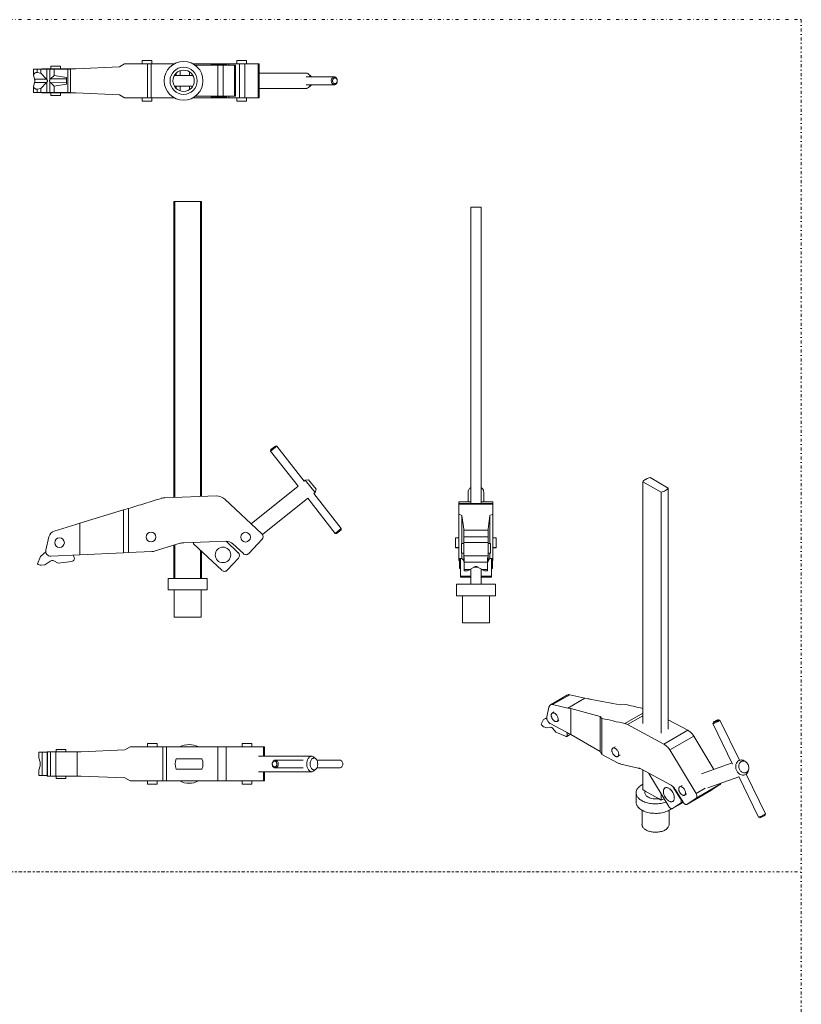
# Model space of a CAD drawing. Header units: millimetres. Extents: x -48 to 1376, y -71 to 1988.
# Tile 4 of 4: x 569 to 1376, y 972 to 1988. Entities that reach past the tile are written whole.
import ezdxf

# ---------------------------------------------------------------- set-up
doc = ezdxf.new("R2010")
doc.units = ezdxf.units.MM
doc.header["$MEASUREMENT"] = 0
doc.linetypes.add('DASHEDDOT', pattern=[9.2, 3, -3, 0.2, -3])
for name, color, linetype, true_color in [('Default', 7, 'Continuous', 0xffffff), ('sichtbar', 7, 'Continuous', 0xffffff), ('Tangente', 7, 'Continuous', 0xffffff)]:
    doc.layers.add(name, color=color, linetype=linetype, true_color=true_color)

msp = doc.modelspace()

# ---------------------------------------------------------------- linework, layer by layer
at = {"layer": 'Default', "color": 7, "linetype": 'DASHEDDOT', "lineweight": 5, "true_color": 0xffffff}
for p, q in [((-48.2, 1987.6), (1375.6, 1987.6)), ((1375.6, 1987.6), (1375.6, -71.2)), ((-48.2, 1108.3), (1375.6, 1108.3)), ((1123.7, 1108.3), (-48.2, 1108.3))]:
    msp.add_line(p, q, dxfattribs=at)
at = {"layer": 'sichtbar', "color": 1, "linetype": 'Continuous', "lineweight": 5, "true_color": 0xff0000}
for p, q in [((672.2, 1938.9), (677.6, 1942)), ((677.6, 1942), (701.3, 1942)), ((695.6, 1945.5), (695.6, 1942)), ((695.6, 1945.5), (705.6, 1945.5)), ((701.3, 1942), (705, 1942)), ((705, 1942), (728.7, 1942)), ((705.6, 1945.5), (705.6, 1942)), ((748.1, 1942), (777.9, 1942)), ((766.8, 1941.5), (766.8, 1940.5)), ((766.8, 1941.5), (782.8, 1941.5)), ((777.9, 1942), (785.1, 1942)), ((782.8, 1941.5), (782.8, 1940.5)), ((785.1, 1942), (796, 1942)), ((793.2, 1945.5), (793.2, 1942)), ((793.2, 1945.5), (803.2, 1945.5)), ((796, 1942), (801.6, 1942)), ((801.6, 1942), (815.3, 1942)), ((803.2, 1945.5), (803.2, 1942)), ((815.3, 1942), (816.3, 1942)), ((816.3, 1942), (816.3, 1907)), ((583.6, 1936.5), (587.5, 1936.5)), ((583.6, 1936.5), (583.6, 1930.8)), ((583.6, 1930.8), (584.7, 1926.2)), ((587.5, 1936.5), (591, 1936.5)), ((591, 1932.5), (587.5, 1933.1)), ((591, 1936.5), (597.4, 1936.5)), ((591, 1936.5), (591, 1932.5)), ((596.9, 1926.3), (591, 1932.5)), ((592, 1937), (592, 1936.5)), ((592, 1937), (597.3, 1937)), ((597.3, 1937), (627.2, 1937)), ((597.4, 1936.5), (600.4, 1936.5)), ((600.4, 1936.5), (605, 1936.5)), ((601.3, 1939.5), (601.3, 1937)), ((601.3, 1939.5), (611.3, 1939.5)), ((605, 1936.5), (619, 1936.5)), ((605, 1936.5), (605, 1930.1)), ((611.3, 1939.5), (611.3, 1937)), ((619, 1936.5), (621.6, 1936.5)), ((621.6, 1936.5), (621.6, 1912.5)), ((627.2, 1937), (672.2, 1938.9)), ((744.5, 1933.7), (744.5, 1929.9)), ((750.4, 1940.5), (773.6, 1940.5)), ((773.6, 1940.5), (779.3, 1940.5)), ((779.3, 1940.5), (790.9, 1940.5)), ((790.9, 1940.5), (791.9, 1940.5)), ((791.9, 1940.5), (791.9, 1908.5)), ((864.8, 1932.5), (816.3, 1932.5)), ((867.2, 1931.5), (869, 1929.9)), ((584.7, 1922.8), (583.6, 1918.2)), ((584.7, 1926.2), (596.9, 1926.3)), ((584.7, 1922.8), (596.9, 1922.6)), ((591, 1916.5), (596.9, 1922.6)), ((605, 1930.1), (601.1, 1926.4)), ((601.1, 1926.4), (617.5, 1926.5)), ((601.1, 1922.6), (617.5, 1922.4)), ((601.1, 1922.6), (605, 1918.9)), ((617.5, 1927.9), (605, 1930.1)), ((605, 1918.9), (617.5, 1921.1)), ((617.5, 1921.1), (617.5, 1927.9)), ((728.8, 1929.9), (748, 1929.9)), ((893.9, 1928.5), (864.7, 1928.5)), ((893.9, 1920.5), (864.7, 1920.5)), ((583.6, 1918.2), (583.6, 1912.5)), ((583.6, 1912.5), (587.5, 1912.5)), ((587.5, 1915.9), (591, 1916.5)), ((587.5, 1912.5), (591, 1912.5)), ((591, 1916.5), (591, 1912.5)), ((591, 1912.5), (597.4, 1912.5)), ((592, 1912.5), (592, 1912)), ((597.3, 1912), (592, 1912)), ((627.2, 1912), (597.3, 1912)), ((597.4, 1912.5), (600.4, 1912.5)), ((600.4, 1912.5), (605, 1912.5)), ((601.3, 1912), (601.3, 1909.5)), ((605, 1918.9), (605, 1912.5)), ((605, 1912.5), (619, 1912.5)), ((611.3, 1912), (611.3, 1909.5)), ((619, 1912.5), (621.6, 1912.5)), ((672.2, 1910), (627.2, 1912)), ((748, 1919.1), (728.8, 1919.1)), ((744.5, 1919.1), (744.5, 1915.3)), ((864.8, 1916.5), (816.3, 1916.5)), ((867.2, 1917.5), (869, 1919.1)), ((611.3, 1909.5), (601.3, 1909.5)), ((677.6, 1907), (672.2, 1910)), ((677.6, 1907), (701.3, 1907)), ((695.6, 1907), (695.6, 1903.5)), ((695.6, 1903.5), (705.6, 1903.5)), ((701.3, 1907), (705, 1907)), ((705, 1907), (728.7, 1907)), ((705.6, 1907), (705.6, 1903.5)), ((748.1, 1907), (777.9, 1907)), ((750.4, 1908.5), (773.6, 1908.5)), ((766.8, 1908.5), (766.8, 1907.5)), ((766.8, 1907.5), (782.8, 1907.5)), ((773.6, 1908.5), (779.3, 1908.5)), ((777.9, 1907), (785.1, 1907)), ((779.3, 1908.5), (790.9, 1908.5)), ((782.8, 1908.5), (782.8, 1907.5)), ((785.1, 1907), (796, 1907)), ((790.9, 1908.5), (791.9, 1908.5)), ((793.2, 1907), (793.2, 1903.5)), ((793.2, 1903.5), (803.2, 1903.5)), ((796, 1907), (801.6, 1907)), ((801.6, 1907), (815.3, 1907)), ((803.2, 1907), (803.2, 1903.5)), ((815.3, 1907), (816.3, 1907)), ((728.3, 1494.6), (728.3, 1800.1)), ((728.3, 1800.1), (729.3, 1800.1)), ((729.3, 1800.1), (755.8, 1800.1)), ((729.3, 1494.6), (729.3, 1800.1)), ((755.8, 1495.5), (755.8, 1800.1)), ((755.8, 1800.1), (756.9, 1800.1)), ((756.9, 1495.6), (756.9, 1800.1)), ((1034.6, 1794.1), (1045.4, 1794.1)), ((1034.6, 1488.7), (1034.6, 1794.1)), ((1045.4, 1488.7), (1045.4, 1794.1)), ((834.5, 1547.5), (828.2, 1542.5)), ((833.1, 1547.6), (828.4, 1543.9)), ((834.5, 1547.5), (833.1, 1547.6)), ((862.8, 1511.4), (834.5, 1547.5)), ((828.2, 1542.5), (828.4, 1543.9)), ((856.6, 1506.4), (828.2, 1542.5)), ((1238.4, 1504.3), (1219.7, 1515.1)), ((856.6, 1506.4), (808.2, 1467.3)), ((863.9, 1512.3), (862.8, 1511.4)), ((867.4, 1512.8), (863.9, 1512.3)), ((874, 1499.8), (863.9, 1512.3)), ((875.2, 1503.2), (867.4, 1512.8)), ((1212.1, 1510.7), (1230.9, 1499.9)), ((1212.1, 1261.3), (1212.1, 1510.7)), ((1238.4, 1255.6), (1238.4, 1504.3)), ((772.2, 1496.1), (719, 1494.3)), ((866.4, 1493.8), (819.9, 1456.2)), ((894.8, 1457.5), (866.4, 1493.8)), ((874, 1499.8), (872.7, 1498.8)), ((901.1, 1462.5), (872.7, 1498.8)), ((874, 1499.8), (875.2, 1503.2)), ((1032, 1500.1), (1032, 1490.2)), ((1048, 1500.1), (1048, 1490.2)), ((1230.9, 1251.3), (1230.9, 1499.9)), ((819.2, 1457.1), (780.8, 1492.9)), ((1034.6, 1490.2), (1022.5, 1490.2)), ((1022.5, 1490.2), (1022.5, 1488.3)), ((1022.5, 1488.3), (1022.5, 1487.7)), ((1022.5, 1487.7), (1022.5, 1477.4)), ((1057.5, 1490.2), (1045.4, 1490.2)), ((1057.5, 1490.2), (1057.5, 1488.3)), ((1057.5, 1488.3), (1057.5, 1487.7)), ((1057.5, 1487.7), (1057.5, 1477.4)), ((676.3, 1481.7), (631.3, 1467.9)), ((681.7, 1483.3), (676.3, 1481.7)), ((676.3, 1481.7), (676.3, 1437.4)), ((681.7, 1437.7), (681.7, 1483.3)), ((1022.5, 1477.4), (1022.5, 1431.7)), ((1025.5, 1475.8), (1022.5, 1477.4)), ((1027.5, 1462), (1025.5, 1475.8)), ((1025.5, 1475.8), (1025.5, 1447)), ((1054.4, 1475.8), (1052.5, 1462)), ((1057.5, 1477.4), (1054.4, 1475.8)), ((1054.4, 1475.8), (1054.4, 1447)), ((1057.5, 1431.7), (1057.5, 1477.4)), ((627.1, 1466.6), (605, 1459.9)), ((631.3, 1467.9), (627.1, 1466.6)), ((631.3, 1467.9), (631.3, 1435.4)), ((599.5, 1454), (596.3, 1440.1)), ((901.1, 1462.5), (894.8, 1457.5)), ((894.8, 1457.5), (896.2, 1457.4)), ((901, 1461.1), (896.2, 1457.4)), ((901, 1461.1), (901.1, 1462.5)), ((1027.5, 1460.7), (1027.5, 1462)), ((1027.5, 1454), (1027.5, 1460.7)), ((1027.5, 1448.1), (1027.5, 1454)), ((1052.5, 1462), (1052.5, 1460.7)), ((1052.5, 1460.7), (1052.5, 1454)), ((1052.5, 1454), (1052.5, 1448.1)), ((709.2, 1439.4), (735, 1447.3)), ((728.3, 1411.1), (728.3, 1445.2)), ((729.3, 1411.1), (729.3, 1445.5)), ((738.8, 1447.9), (782, 1449.4)), ((748.6, 1448.3), (748.6, 1446.6)), ((748.6, 1446.6), (777.8, 1419.4)), ((794.8, 1437.6), (782.2, 1449.4)), ((789.2, 1446.7), (800.1, 1436.6)), ((805.8, 1436.8), (819.4, 1451.4)), ((1022.5, 1452.8), (1019, 1452.8)), ((1019, 1452.8), (1019, 1442.8)), ((1022.5, 1442.8), (1019, 1442.8)), ((1019, 1442.8), (1019, 1442.7)), ((1027.5, 1447), (1025, 1447)), ((1025, 1437), (1025, 1447)), ((1027.5, 1434.2), (1027.5, 1448.1)), ((1052.5, 1448.1), (1052.5, 1434.2)), ((1055, 1447), (1052.5, 1447)), ((1055, 1447), (1055, 1437)), ((1061, 1452.8), (1057.5, 1452.8)), ((1061, 1442.8), (1057.5, 1442.8)), ((1061, 1452.8), (1061, 1442.8)), ((1061, 1442.8), (1061, 1442.7)), ((590.9, 1433.7), (587.7, 1426.1)), ((596.2, 1438.4), (590.9, 1433.7)), ((601.4, 1434), (631.3, 1435.4)), ((625.6, 1432.4), (624.8, 1435.1)), ((631.3, 1435.4), (676.3, 1437.4)), ((676.3, 1437.4), (681.7, 1437.7)), ((681.7, 1437.7), (705.5, 1438.8)), ((755.8, 1411.1), (755.8, 1439.8)), ((756.9, 1411.1), (756.9, 1438.8)), ((1022.5, 1442.7), (1019, 1442.7)), ((1027.5, 1437), (1025, 1437)), ((1025.5, 1437), (1025.5, 1431.5)), ((1027.5, 1428.1), (1027.5, 1434.2)), ((1055, 1437), (1052.5, 1437)), ((1052.5, 1434.2), (1052.5, 1428.1)), ((1054.4, 1437), (1054.4, 1431.5)), ((1061, 1442.7), (1057.5, 1442.7)), ((591.6, 1424.8), (595.2, 1425.2)), ((595.2, 1425.2), (601.6, 1429.2)), ((604.6, 1429.3), (609.1, 1426.9)), ((609.1, 1426.9), (623.1, 1428.6)), ((783.4, 1419.5), (795, 1432)), ((1022.5, 1431.7), (1022.5, 1430.6)), ((1022.5, 1431.7), (1025.5, 1431.5)), ((1022.5, 1430.6), (1022.5, 1429.6)), ((1023, 1429.6), (1022.5, 1429.6)), ((1023, 1431.7), (1023, 1421.4)), ((1024, 1431.6), (1024, 1413.4)), ((1025.5, 1431.5), (1027.5, 1429.5)), ((1028, 1428.1), (1027.5, 1428.1)), ((1028, 1432.5), (1028, 1427.7)), ((1052, 1427.7), (1028, 1427.7)), ((1028, 1427.7), (1028, 1420.1)), ((1038.3, 1422.8), (1033.7, 1420.1)), ((1037.7, 1422.5), (1042.3, 1422.5)), ((1046.3, 1420.1), (1041.7, 1422.8)), ((1052, 1432.5), (1052, 1427.7)), ((1052.5, 1428.1), (1052, 1428.1)), ((1052, 1427.7), (1052, 1420.1)), ((1052.5, 1429.5), (1054.4, 1431.5)), ((1054.4, 1431.5), (1057.5, 1431.7)), ((1056, 1431.6), (1056, 1413.4)), ((1057, 1431.7), (1057, 1421.4)), ((1057.5, 1429.6), (1057, 1429.6)), ((1057.5, 1431.7), (1057.5, 1430.6)), ((1057.5, 1430.6), (1057.5, 1429.6)), ((1024, 1421.4), (1023, 1421.4)), ((1024, 1413.4), (1024, 1412.3)), ((1034.6, 1412.3), (1024, 1412.3)), ((1033.7, 1420.1), (1028, 1420.1)), ((1028, 1420.1), (1028, 1418.8)), ((1031.3, 1418.8), (1028, 1418.8)), ((1034.6, 1405.1), (1034.6, 1420.7)), ((1045.4, 1405.1), (1045.4, 1420.7)), ((1056, 1412.3), (1045.4, 1412.3)), ((1052, 1420.1), (1046.3, 1420.1)), ((1052, 1418.8), (1048.7, 1418.8)), ((1052, 1420.1), (1052, 1418.8)), ((1057, 1421.4), (1056, 1421.4)), ((1056, 1413.4), (1056, 1412.3)), ((722.6, 1411.1), (722.6, 1399.1)), ((722.6, 1411.1), (762.6, 1411.1)), ((762.6, 1411.1), (762.6, 1399.1)), ((1020, 1405.1), (1020, 1393.1)), ((1020, 1405.1), (1060, 1405.1)), ((1060, 1405.1), (1060, 1393.1)), ((722.6, 1399.1), (762.6, 1399.1)), ((728.6, 1399.1), (728.6, 1371.1)), ((756.6, 1399.1), (756.6, 1371.1)), ((1020, 1393.1), (1060, 1393.1)), ((1026, 1393.1), (1026, 1365.1)), ((1054, 1393.1), (1054, 1365.1)), ((728.6, 1371.1), (756.6, 1371.1)), ((1026, 1365.1), (1054, 1365.1)), ((1116.8, 1280.5), (1134.5, 1290.8)), ((1136.8, 1291), (1152.4, 1287.5)), ((1134.8, 1277.3), (1119.1, 1280.8)), ((1152.4, 1287.5), (1155.4, 1286.9)), ((1188.7, 1280.5), (1194.6, 1280.9)), ((1115.3, 1278.3), (1113, 1268.2)), ((1118.7, 1272.1), (1120.5, 1273.2)), ((1137.8, 1276.7), (1134.8, 1277.3)), ((1168.2, 1268.7), (1137.8, 1276.7)), ((1137.8, 1276.7), (1137.8, 1250.1)), ((1109.6, 1265.3), (1107.3, 1260.5)), ((1109.6, 1265.3), (1112.9, 1267.3)), ((1112.9, 1266.9), (1109.6, 1265.3)), ((1116.6, 1261.2), (1137.8, 1250.1)), ((1123.7, 1263.5), (1125.5, 1264.5)), ((1169.9, 1266.6), (1168.2, 1268.7)), ((1168.2, 1268.7), (1168.2, 1232.6)), ((1169.9, 1229.3), (1169.9, 1266.6)), ((1233.8, 1240.1), (1196.2, 1260.3)), ((1258.6, 1254.4), (1238.4, 1265.2)), ((1284.5, 1261.3), (1284.9, 1262.6)), ((1304.8, 1219.5), (1284.5, 1261.2)), ((1291.6, 1264.8), (1290.3, 1265.2)), ((1311.8, 1223.4), (1291.7, 1264.8)), ((1110.1, 1257.8), (1112.6, 1256.7)), ((1112.6, 1256.7), (1117.1, 1257.4)), ((1119.2, 1256.2), (1122.4, 1252.4)), ((1122.4, 1252.4), (1132.3, 1248.1)), ((1134.1, 1250.2), (1133.6, 1252.2)), ((1133.6, 1248), (1137.4, 1250.2)), ((1137.8, 1250.1), (1168.2, 1232.6)), ((701.3, 1237.1), (701.3, 1240.6)), ((711.3, 1240.6), (701.3, 1240.6)), ((711.3, 1237.1), (711.3, 1240.6)), ((798.9, 1237.1), (798.9, 1240.6)), ((808.9, 1240.6), (798.9, 1240.6)), ((808.9, 1237.1), (808.9, 1240.6)), ((1285.4, 1214), (1264.7, 1248.3)), ((589.2, 1225.9), (589.2, 1231.6)), ((592.5, 1231.6), (589.2, 1231.6)), ((597.7, 1231.6), (592.5, 1231.6)), ((592.5, 1207.6), (592.5, 1231.6)), ((597.7, 1207.1), (597.7, 1232.1)), ((597.7, 1232.1), (597.9, 1232.1)), ((597.9, 1232.1), (601.1, 1232.1)), ((601.1, 1232.1), (606.5, 1232.1)), ((606.5, 1232.1), (628.6, 1232.1)), ((607, 1232.1), (607, 1234.6)), ((607, 1234.6), (617, 1234.6)), ((617, 1232.1), (617, 1234.6)), ((628.6, 1232.1), (632.8, 1232.1)), ((632.8, 1232.1), (677.9, 1234)), ((677.9, 1234), (683.2, 1237.1)), ((717, 1237.1), (683.2, 1237.1)), ((720.6, 1237.1), (717, 1237.1)), ((773.7, 1237.1), (720.6, 1237.1)), ((782.3, 1237.1), (773.7, 1237.1)), ((820.8, 1237.1), (782.3, 1237.1)), ((822, 1237.1), (820.8, 1237.1)), ((822, 1227.6), (822, 1237.1)), ((1168.2, 1232.6), (1169.9, 1229.3)), ((1181.2, 1235.9), (1183.7, 1237.3)), ((1267.1, 1189), (1239.9, 1234)), ((590.4, 1221.3), (589.2, 1225.9)), ((757.4, 1224.9), (730.8, 1224.9)), ((870.5, 1227.6), (815.6, 1227.6)), ((861.9, 1223.6), (832.9, 1223.6)), ((872.9, 1226.6), (874.7, 1225)), ((899.5, 1223.6), (875.8, 1223.6)), ((1169.9, 1229.3), (1186.7, 1220.5)), ((1186.2, 1227.3), (1188.7, 1228.7)), ((1189.3, 1219.5), (1207.5, 1215.4)), ((1304.2, 1220.7), (1272.6, 1209.5)), ((1312, 1223.4), (1311.1, 1223.1)), ((1318.3, 1221.8), (1319.1, 1221.1)), ((589.2, 1213.2), (590.4, 1217.8)), ((589.2, 1207.6), (589.2, 1213.2)), ((730.8, 1214.2), (757.4, 1214.2)), ((870.5, 1211.6), (815.6, 1211.6)), ((822, 1202.1), (822, 1211.6)), ((861.9, 1215.6), (832.9, 1215.6)), ((872.9, 1212.6), (874.7, 1214.2)), ((899.5, 1215.6), (875.8, 1215.6)), ((1210.2, 1214.4), (1240.8, 1198)), ((1212.1, 1193.1), (1212.1, 1213.4)), ((1218.2, 1210.1), (1218.2, 1209.9)), ((1218.2, 1209.9), (1238.8, 1175.8)), ((1338.8, 1168.2), (1318.8, 1209.1)), ((1321.2, 1213.5), (1321.4, 1214.7)), ((592.5, 1207.6), (589.2, 1207.6)), ((597.7, 1207.6), (592.5, 1207.6)), ((597.9, 1207.1), (597.7, 1207.1)), ((601.1, 1207.1), (597.9, 1207.1)), ((606.5, 1207.1), (601.1, 1207.1)), ((628.6, 1207.1), (606.5, 1207.1)), ((607, 1204.6), (607, 1207.1)), ((617, 1204.6), (607, 1204.6)), ((617, 1204.6), (617, 1207.1)), ((632.8, 1207.1), (628.6, 1207.1)), ((677.9, 1205.1), (632.8, 1207.1)), ((683.2, 1202.1), (677.9, 1205.1)), ((717, 1202.1), (683.2, 1202.1)), ((701.3, 1198.6), (701.3, 1202.1)), ((711.3, 1198.6), (711.3, 1202.1)), ((720.6, 1202.1), (717, 1202.1)), ((773.7, 1202.1), (720.6, 1202.1)), ((782.3, 1202.1), (773.7, 1202.1)), ((820.8, 1202.1), (782.3, 1202.1)), ((798.9, 1198.6), (798.9, 1202.1)), ((808.9, 1198.6), (808.9, 1202.1)), ((822, 1202.1), (820.8, 1202.1)), ((1311.3, 1206.2), (1279.1, 1194.8)), ((1331.6, 1164.6), (1311.2, 1206.5)), ((1317.3, 1208.3), (1316.3, 1208)), ((711.3, 1198.6), (701.3, 1198.6)), ((808.9, 1198.6), (798.9, 1198.6)), ((1205.3, 1189.9), (1205.3, 1180.1)), ((1212.1, 1193.1), (1214.7, 1191.6)), ((1214.7, 1191.6), (1228.3, 1183.8)), ((1230.9, 1182.3), (1230.9, 1189)), ((1235, 1194.8), (1235.7, 1195.2)), ((1250.9, 1183.7), (1243.6, 1195.8)), ((1245.9, 1192.8), (1253.6, 1180.1)), ((1250.2, 1196), (1252.7, 1197.4)), ((1255.2, 1187.3), (1257.7, 1188.8)), ((1257.6, 1177.9), (1282.3, 1192.2)), ((1282.3, 1192.2), (1292, 1198.6)), ((1282.3, 1192.2), (1282.3, 1192.2)), ((1228.3, 1183.8), (1230.9, 1182.3)), ((1242.8, 1173.6), (1253.7, 1179.9)), ((1242.8, 1173.6), (1251, 1179)), ((1243, 1181), (1243.7, 1181.4)), ((1257.6, 1177.9), (1267.2, 1184.3)), ((1211.3, 1171.8), (1211.3, 1157.2)), ((1239.3, 1171.8), (1239.3, 1157.2)), ((1242.8, 1173.6), (1242.8, 1173.6)), ((1257.5, 1177.9), (1257.6, 1177.9)), ((1331.6, 1164.6), (1332.9, 1164.2)), ((1338.8, 1168.1), (1338.3, 1166.8))]:
    msp.add_line(p, q, dxfattribs=at)
for centre, radius in [((738.4, 1924.5), 20), ((738.4, 1924.5), 14), ((738.4, 1924.5), 11), ((610.4, 1447.9), 5), ((704.8, 1453.7), 5), ((802.3, 1453.6), 5), ((779, 1435.3), 8)]:
    msp.add_circle(centre, radius, dxfattribs=at)
for centre, radius, start, end in [((589.4, 1927.1), 6.95, 135.2536, 147.8957), ((587.5, 1929), 4.26, 119.0832, 135.2536), ((587.1, 1929.8), 3.41, 100.4435, 119.0832), ((587, 1930.3), 2.88, 80.1302, 100.4435), ((864.8, 1929.3), 3.17, 67.6589, 90), ((864.3, 1928.2), 4.36, 48.6335, 67.6589), ((863.5, 1927.2), 5.69, 32.6052, 48.6335), ((579.1, 1924.7), 5.77, 7.3004, 15.4827), ((579.1, 1924.3), 5.78, 344.5141, 352.72), ((577.6, 1924.5), 7.29, 0.0231, 7.3004), ((577.6, 1924.5), 7.29, 352.72, 0.0231), ((594.7, 1924), 3.23, 40.5122, 47.2468), ((594.7, 1925), 3.23, 312.744, 319.483), ((594.6, 1923.8), 3.47, 34.0209, 40.5122), ((594.6, 1925.2), 3.47, 319.483, 325.9784), ((592.1, 1922.2), 6.44, 29.6553, 33.557), ((591.3, 1927.3), 7.39, 326.443, 329.6827), ((595.2, 1924), 2.84, 23.7849, 29.6553), ((595.3, 1925), 2.71, 329.6827, 335.0372), ((596, 1924.4), 1.93, 12.0293, 23.7849), ((595.9, 1924.7), 2.09, 335.0372, 344.9894), ((596.7, 1924.5), 1.23, 357.2874, 12.0293), ((596.6, 1924.5), 1.37, 344.9894, 357.2874), ((601.3, 1924.5), 1.33, 158.5782, 176.9735), ((601.3, 1924.5), 1.27, 176.9735, 189.8681), ((601.7, 1924.6), 1.66, 189.8681, 201.1597), ((603.7, 1923.6), 3.82, 147.755, 158.5782), ((602.4, 1924.8), 2.41, 201.1597, 207.6989), ((604.6, 1926), 4.97, 207.6989, 212.2451), ((602.9, 1924.1), 2.91, 138.4368, 147.755), ((602.9, 1924.9), 2.91, 212.2451, 221.5686), ((603.7, 1923.3), 4.05, 130.5433, 138.4368), ((603.7, 1925.7), 4.05, 221.5686, 229.4661), ((860.6, 1925.4), 9.07, 19.9274, 32.6052), ((860.6, 1923.6), 9.07, 327.3948, 340.0726), ((866.3, 1926.7), 4.2, 37.5055, 48.6335), ((864.9, 1925.7), 5.87, 28.0884, 37.5055), ((864.9, 1923.3), 5.87, 322.4945, 331.9116), ((895.8, 1924.5), 5.07, 161.5941, 180.3743), ((895.8, 1924.5), 5.06, 180.3743, 199.3743), ((894.8, 1924.8), 4.03, 140.5103, 161.5941), ((894.7, 1924.1), 3.97, 199.3743, 220.8344), ((894.2, 1925.3), 3.27, 116.9897, 140.5103), ((894.2, 1923.7), 3.23, 220.8344, 243.8089), ((895.9, 1924.5), 3.79, 160.8185, 179.4255), ((895.9, 1924.5), 3.81, 179.4255, 198.2071), ((895.2, 1924.8), 3, 139.8727, 160.8185), ((895.2, 1924.3), 3.03, 198.2071, 219.2716), ((893.9, 1926), 2.5, 90, 116.9897), ((894.7, 1923.9), 2.47, 219.2716, 242.3889), ((893.9, 1923), 2.5, 243.8089, 270), ((894.7, 1925.1), 2.44, 116.5025, 139.8727), ((894.5, 1925.6), 1.87, 89.7665, 116.5025), ((894.5, 1923.4), 1.88, 242.3889, 268.9312), ((893.9, 1926), 2.5, 63.5468, 90), ((893.9, 1923), 2.5, 270, 296.9897), ((894.5, 1923.4), 1.87, 268.9312, 295.6975), ((894.5, 1925.6), 1.87, 63.1874, 89.7665), ((893.5, 1925.3), 3.24, 40.392, 63.5468), ((893.5, 1923.7), 3.27, 296.9897, 320.5103), ((894.2, 1925.1), 2.44, 39.9683, 63.1874), ((894.2, 1923.9), 2.42, 295.6975, 319.1688), ((892.9, 1924.8), 3.99, 18.9876, 40.392), ((892.9, 1924.2), 4.03, 320.5103, 341.3953), ((893.8, 1924.8), 3.01, 18.808, 39.9683), ((893.8, 1924.2), 2.98, 319.1688, 340.8267), ((893, 1924.5), 3.8, 0, 18.808), ((893, 1924.5), 3.8, 340.8267, 0), ((891.9, 1924.5), 5.06, 0, 18.9876), ((891.9, 1924.5), 5.07, 341.3953, 0), ((589.4, 1921.8), 6.91, 212.1043, 225.2343), ((587.5, 1919.9), 4.17, 225.2343, 242.1631), ((587.1, 1919.2), 3.36, 242.1631, 260.2801), ((587, 1918.7), 2.88, 260.2801, 279.8698), ((864.8, 1919.7), 3.17, 270, 292.3411), ((864.3, 1920.8), 4.36, 292.3411, 311.3665), ((863.5, 1921.8), 5.69, 311.3665, 327.3948), ((866.3, 1922.2), 4.2, 311.3665, 322.4945), ((1222.5, 1500.7), 14.6, 111.4841, 120.5099), ((1224.4, 1495.7), 20, 103.7574, 111.4841), ((1037.8, 1499.7), 5.9, 137.15, 150.4953), ((1038.8, 1498.8), 7.27, 125.1293, 137.15), ((1041.2, 1498.8), 7.26, 42.534, 54.8582), ((1042.2, 1499.8), 5.87, 28.8204, 42.534), ((1218.4, 1506.1), 7.87, 130.8886, 143.7097), ((1221.1, 1503), 12, 120.5099, 130.8886), ((1232.1, 1508.9), 7.87, 310.8825, 323.7019), ((4668.2, -11469.2), 13552.1, 106.95825, 107.0328), ((719.5, 1480.3), 14, 92, 106.9583), ((772.6, 1484.1), 12, 47, 92), ((1036.8, 1500.1), 4.85, 164.8686, 180), ((1037.3, 1500), 5.37, 150.4953, 164.8686), ((1042.7, 1500), 5.35, 14.7638, 28.8204), ((1043.1, 1500.1), 4.85, 0, 14.7638), ((1226.1, 1519.3), 20, 283.7537, 291.48), ((1228.1, 1514.3), 14.6, 291.48, 300.5051), ((1229.4, 1512.1), 12, 300.5051, 310.8825), ((-7191.7, 27243.5), 26936.6, 286.9953, 287.0328), ((607.3, 1452.2), 8, 107, 167), ((816.5, 1454.1), 4, 317, 47), ((739.3, 1432.9), 15, 92, 107), ((782.4, 1439.4), 10, 47, 92), ((601.2, 1439), 5, 167, 272.6), ((704.8, 1453.7), 15, 272.6, 287), ((792.1, 1434.7), 4, 317, 47), ((802.8, 1439.5), 4, 227, 317), ((591, 1429.8), 5, 227.7529, 276.8486), ((603.2, 1426.7), 3, 62, 122), ((622.8, 1431.6), 3, 276.8486, 17), ((1040, 1420.2), 3.17, 56.8727, 123.1332), ((780.5, 1422.3), 4, 227, 317), ((1031.3, 1418.9), 0.121, 270, 299.0112), ((921.9, 1616.3), 225.7, 299.0112, 299.676), ((1158.1, 1616.3), 225.7, 240.324, 240.9888), ((1048.7, 1418.9), 0.121, 240.9888, 270), ((1135.8, 1288.4), 2.69, 96.6431, 119.9998), ((1136, 1287.2), 3.92, 77.3569, 96.6431), ((1118.4, 1277.9), 3.08, 133.6082, 146.2803), ((1118.1, 1278.2), 2.67, 119.9998, 133.6082), ((1118.1, 1278.2), 2.69, 96.6431, 119.9998), ((1118.3, 1277), 3.92, 77.3569, 96.6431), ((2188, 6664.2), 5475.6, 259.1302, 259.1709), ((62267.8, 320746.4), 325252.4, 259.170888, 259.176162), ((33340.5, 144521.4), 146803.3, 257.351289, 257.357364), ((1119.9, 1277.2), 4.77, 157.5811, 167.2636), ((1118.8, 1277.7), 3.51, 146.2803, 157.5811), ((1121.4, 1269.9), 3.72, 164.34, 175.846), ((1122.3, 1269.8), 4.65, 175.846, 186.1215), ((1120.2, 1270.3), 2.41, 150.0435, 164.34), ((1119.8, 1270.5), 2.01, 135.724, 150.0435), ((1119.6, 1270.7), 1.67, 119.9998, 135.724), ((1119.6, 1270.7), 1.68, 96.3606, 119.9998), ((1119.7, 1269.9), 2.47, 76.9198, 96.3606), ((1119.4, 1268.9), 3.45, 59.5192, 76.9198), ((1118, 1266.6), 6.21, 46.5594, 59.5192), ((1117, 1265.5), 7.66, 34.8221, 46.5594), ((1950.8, 4581), 3385.6, 257.3574, 257.3974), ((1114.6, 1265), 8.57, 211.5902, 219.2292), ((1116.6, 1267.4), 3.65, 167.2636, 178.9416), ((1118.5, 1267.4), 5.54, 178.9416, 188.4166), ((1119.6, 1267.6), 6.65, 188.4166, 197.8474), ((1121.2, 1268.1), 8.38, 197.8474, 206.2419), ((1121.5, 1268.2), 8.71, 206.2419, 214.4663), ((1120.9, 1267.8), 7.97, 214.4663, 223.0667), ((1120.2, 1267.2), 7.04, 223.0667, 231.8274), ((1118.9, 1265.5), 4.93, 231.8274, 242.3046), ((1124.3, 1270.1), 6.66, 186.1215, 194.6972), ((1125.3, 1270.3), 7.6, 194.6972, 202.7185), ((1126.2, 1270.7), 8.67, 202.7185, 210.2306), ((1126.2, 1270.7), 8.65, 210.2306, 217.1105), ((1125.5, 1270.1), 7.69, 217.1105, 224.4058), ((1124.8, 1269.5), 6.82, 224.4058, 233.0238), ((1123.6, 1267.9), 4.77, 233.0238, 243.3366), ((1123.2, 1267), 3.81, 243.3366, 254.8151), ((1122.8, 1265.7), 2.46, 254.8151, 269.1211), ((1122.8, 1265.3), 2.03, 269.1211, 283.7971), ((1116.2, 1264.9), 8.72, 23.8197, 34.8221), ((1122.9, 1264.9), 1.67, 283.7971, 299.9998), ((1122.9, 1264.9), 1.67, 299.9998, 318.6788), ((1116.8, 1265.2), 8.03, 13.0619, 23.8197), ((1122.5, 1265.3), 2.16, 318.6788, 335.1043), ((1122, 1265.5), 2.7, 335.1043, 348.9503), ((1119.3, 1265.8), 5.46, 0, 13.0619), ((1120.5, 1265.8), 4.23, 348.9503, 0), ((4570.8, 16420.9), 15531.2, 257.35129, 257.39637), ((-523.5, -6362.6), 7814.8, 77.30678, 77.39637), ((1191.8, 1252.8), 8.7, 68.966, 77.3068), ((1190.7, 1250), 11.7, 61.7632, 68.966), ((1284.5, 1261.3), 0.0392, 179.2697, 206.0019), ((1284.5, 1261.3), 0.0807, 160.7234, 179.2697), ((1284.6, 1261.8), 0.609, 262.4328, 278.0207), ((1284.5, 1261.3), 0.0501, 206.0019, 262.4328), ((1284.4, 1263.2), 2.01, 278.0207, 286.7302), ((1285.1, 1262.5), 0.218, 129.5341, 160.7234), ((1285, 1262.7), 0.172, 241.9636, 274.2297), ((1285, 1262.6), 0.0313, 160.7234, 241.9636), ((1288.1, 1259), 4.82, 122.9838, 129.5341), ((1285, 1263.6), 1.04, 274.2297, 286.3006), ((1281.8, 1271.9), 11.1, 286.7302, 290.4357), ((1282.9, 1270.6), 8.32, 286.3006, 290.5712), ((1291.8, 1253.2), 11.7, 118.98, 122.9838), ((1278.5, 1280.7), 20.4, 290.4357, 293.5803), ((1280.4, 1277.3), 15.5, 290.5712, 293.5164), ((1300.3, 1237.9), 29.2, 116.4511, 118.98), ((1274.7, 1290.3), 29.7, 293.5164, 295.645), ((1270.6, 1298.8), 40.2, 293.5803, 295.8225), ((1301.3, 1236), 31.4, 113.924, 116.4511), ((1274.1, 1291.6), 31.1, 295.645, 297.6045), ((1270.2, 1299.6), 41.1, 295.8225, 297.7006), ((1295, 1250.2), 15.9, 110.3678, 113.924), ((1278.9, 1282.5), 20.8, 297.6045, 299.9998), ((1283, 1275.4), 12.6, 299.9998, 303.7591), ((1276.6, 1287.5), 27.4, 297.7006, 299.9998), ((1291.9, 1258.5), 6.97, 104.2503, 110.3678), ((1289, 1266.4), 1.78, 303.7591, 313.804), ((1290.2, 1265), 0.246, 71.2804, 104.2503), ((1290, 1265.3), 0.293, 313.804, 340.681), ((1290.3, 1265.2), 0.0313, 340.681, 71.2804), ((1281.5, 1279), 17.6, 299.9998, 303.1302), ((1289, 1267.4), 3.81, 303.1302, 309.8547), ((1290.7, 1265.4), 1.17, 309.8547, 323.1146), ((1291.6, 1264.7), 0.0571, 323.1146, 26.0019), ((1291.6, 1264.7), 0.0807, 52.7341, 71.2804), ((1291.6, 1264.7), 0.0392, 26.0019, 52.7341), ((1113.6, 1264.1), 7.26, 219.2292, 227.5304), ((1112.9, 1263.4), 6.28, 227.5304, 236.0609), ((1111.8, 1261.8), 4.35, 236.0609, 246.3148), ((1117.3, 1256.1), 1.28, 78.584, 98.2052), ((1117.1, 1255.2), 2.19, 63.6103, 78.584), ((1116.8, 1254.6), 2.93, 50.5604, 63.6103), ((1115.8, 1253.4), 4.48, 40.0104, 50.5604), ((1130.5, 1249.4), 3.69, 0.4099, 12.9344), ((1253, 1244), 11.8, 52.7115, 61.7632), ((1250.3, 1240.5), 16.2, 44.9892, 52.7115), ((1248.9, 1239.1), 18.2, 37.8554, 44.9892), ((1247, 1237.6), 20.7, 31.155, 37.8554), ((744.1, 1219.6), 20, 61.045, 118.955), ((1133.1, 1249.8), 1.87, 246.3148, 269.0805), ((1133.1, 1248.9), 1.02, 269.0805, 299.9998), ((1133.1, 1248.9), 1.01, 299.9998, 324.0915), ((1132.7, 1249.2), 1.5, 324.0915, 343.7755), ((1132.1, 1249.4), 2.1, 343.7755, 0.4099), ((1228.2, 1229.7), 11.8, 52.7115, 61.7632), ((1183.9, 1233.7), 3.72, 164.34, 175.846), ((1184.8, 1233.6), 4.65, 175.846, 186.1215), ((1186.8, 1233.8), 6.66, 186.1215, 194.6972), ((1182.6, 1234), 2.41, 150.0435, 164.34), ((1187.7, 1234.1), 7.6, 194.6972, 202.7185), ((1182.3, 1234.2), 2.01, 135.724, 150.0435), ((1188.7, 1234.5), 8.67, 202.7185, 210.2306), ((1182, 1234.5), 1.67, 119.9998, 135.724), ((1182, 1234.5), 1.68, 96.3606, 119.9998), ((1188.7, 1234.5), 8.65, 210.2306, 217.1105), ((1182.1, 1233.7), 2.47, 76.9198, 96.3606), ((1181.9, 1232.7), 3.45, 59.5192, 76.9198), ((1180.5, 1230.3), 6.21, 46.5594, 59.5192), ((1179.5, 1229.3), 7.66, 34.8221, 46.5594), ((1178.7, 1228.7), 8.72, 23.8197, 34.8221), ((1179.3, 1229), 8.03, 13.0619, 23.8197), ((1181.8, 1229.5), 5.46, 0, 13.0619), ((1183, 1229.5), 4.23, 348.9503, 0), ((1225.6, 1226.2), 16.2, 44.9892, 52.7115), ((1224.2, 1224.8), 18.2, 37.8554, 44.9892), ((1222.2, 1223.3), 20.7, 31.155, 37.8554), ((584.8, 1219.8), 5.78, 7.28, 15.4859), ((583.3, 1219.6), 7.29, 359.9769, 7.28), ((583.3, 1219.6), 7.29, 352.6996, 359.9769), ((744.1, 1219.6), 14.3, 157.9805, 202.0254), ((744.1, 1219.6), 14.3, 337.9746, 22.0195), ((834.8, 1219.6), 5.06, 160.6257, 179.6257), ((834.8, 1219.6), 5.07, 179.6257, 198.4059), ((833.7, 1219.6), 3.81, 161.7929, 180.5745), ((833.7, 1219.6), 3.79, 180.5745, 199.1815), ((833.8, 1219.9), 3.97, 139.1656, 160.6257), ((833, 1219.8), 3.03, 140.7284, 161.7929), ((832.6, 1220.2), 2.47, 117.6111, 140.7284), ((833.2, 1220.4), 3.23, 116.1911, 139.1656), ((832.3, 1220.7), 1.88, 91.0688, 117.6111), ((832.9, 1221.1), 2.5, 90, 116.1911), ((832.3, 1220.7), 1.87, 64.3025, 91.0688), ((832.9, 1221.1), 2.5, 63.0103, 90), ((832, 1220.2), 2.42, 40.8312, 64.3025), ((831.6, 1219.8), 2.98, 19.1733, 40.8312), ((832.5, 1220.4), 3.27, 39.4897, 63.0103), ((830.8, 1219.6), 3.8, 0, 19.1733), ((830.8, 1219.6), 3.8, 341.192, 0), ((832, 1219.9), 4.03, 18.6047, 39.4897), ((831, 1219.6), 5.07, 0, 18.6047), ((831, 1219.6), 5.06, 341.0124, 0), ((878.2, 1219.6), 12.7, 172.0094, 180), ((878.2, 1219.6), 12.7, 180, 187.6104), ((876.8, 1219.8), 11.3, 163.5368, 172.0094), ((875.6, 1220.1), 10.1, 154.5864, 163.5368), ((873.2, 1221.3), 7.41, 144.1347, 154.5864), ((872.2, 1222), 6.14, 132.6912, 144.1347), ((870.9, 1223.4), 4.29, 118.9951, 132.6912), ((870.6, 1223.9), 3.69, 105.0658, 118.9951), ((878.8, 1219.6), 9.83, 169.6013, 180), ((878.8, 1219.6), 9.83, 180, 190.3143), ((877.1, 1219.9), 8.09, 158.1346, 169.6013), ((875.7, 1220.4), 6.64, 144.765, 158.1346), ((870.5, 1224.4), 3.16, 90, 105.0658), ((873.6, 1221.9), 4.07, 127.6597, 144.765), ((870.5, 1224.4), 3.17, 67.6589, 90), ((873.1, 1222.6), 3.17, 109.5169, 127.6597), ((870, 1223.3), 4.36, 48.6335, 67.6589), ((872.8, 1223.3), 2.44, 88.7899, 109.5169), ((872.8, 1223.3), 2.46, 67.108, 88.7899), ((872.5, 1222.4), 3.38, 48.6335, 67.108), ((871.9, 1221.7), 4.33, 34.0953, 48.6335), ((869.9, 1220.4), 6.65, 22.3698, 34.0953), ((868.7, 1219.9), 8, 10.9767, 22.3698), ((866.9, 1219.6), 9.79, 0.6839, 10.9767), ((866.9, 1219.6), 9.86, 350.3073, 0.6839), ((899.5, 1221.1), 2.5, 63.0103, 90), ((899.2, 1220.4), 3.27, 39.4897, 63.0103), ((898.6, 1219.9), 4.03, 18.6047, 39.4897), ((897.6, 1219.6), 5.07, 0, 18.6047), ((897.6, 1219.6), 5.06, 341.0124, 0), ((1187.9, 1233.9), 7.69, 217.1105, 224.4058), ((1187.3, 1233.3), 6.82, 224.4058, 233.0238), ((1186.1, 1231.6), 4.77, 233.0238, 243.3366), ((1185.6, 1230.8), 3.81, 243.3366, 254.8151), ((1185.3, 1229.5), 2.46, 254.8151, 269.1211), ((1185.3, 1229.1), 2.03, 269.1211, 283.7971), ((1185.4, 1228.7), 1.67, 283.7971, 299.9998), ((1185.4, 1228.7), 1.67, 299.9998, 318.6788), ((1185, 1229), 2.16, 318.6788, 335.1043), ((1192.4, 1231.4), 12.3, 242.3046, 249.2988), ((1184.5, 1229.2), 2.7, 335.1043, 348.9503), ((1191.3, 1228.6), 9.28, 249.2988, 257.3569), ((1315.2, 1217.2), 7.23, 144.133, 165.2429), ((1313.9, 1218.2), 5.55, 119.9998, 144.133), ((1313.7, 1218.4), 5.33, 114.7696, 119.9998), ((1316.6, 1217.6), 5.45, 150.3547, 165.1215), ((1313.7, 1218.4), 5.27, 109.5095, 114.7696), ((1316.2, 1217.8), 4.9, 135.7451, 150.3547), ((1313.7, 1218.4), 5.28, 92.7258, 109.5095), ((1315.7, 1218.3), 4.22, 119.9998, 135.7451), ((1313.7, 1217.8), 5.88, 76.8217, 92.7258), ((1315.6, 1218.5), 4.06, 100.8277, 119.9998), ((1315.6, 1218.2), 4.33, 82.2695, 100.8277), ((1313.6, 1217.3), 6.49, 61.5351, 76.8217), ((1315.6, 1217.7), 4.8, 63.9742, 82.2695), ((1312.9, 1215.9), 7.97, 47.7517, 61.5351), ((1315, 1216.6), 6.09, 47.7517, 63.9742), ((1314.5, 1216), 6.81, 33.0341, 47.7517), ((1313.9, 1215.6), 7.61, 19.1173, 33.0341), ((584.8, 1219.4), 5.77, 344.5173, 352.6996), ((833.8, 1219.2), 4.03, 198.4059, 219.4897), ((833, 1219.3), 3, 199.1815, 220.1273), ((832.5, 1219), 2.44, 220.1273, 243.4975), ((833.3, 1218.8), 3.27, 219.4897, 243.0103), ((832.3, 1218.4), 1.87, 243.4975, 270.2335), ((832.9, 1218.1), 2.5, 243.0103, 270), ((832.3, 1218.4), 1.87, 270.2335, 296.8126), ((832.9, 1218.1), 2.5, 270, 296.4532), ((832, 1219), 2.44, 296.8126, 320.0317), ((831.6, 1219.3), 3.01, 320.0317, 341.192), ((832.6, 1218.7), 3.24, 296.4532, 319.608), ((832, 1219.2), 3.99, 319.608, 341.0124), ((876.9, 1219.4), 11.5, 187.6104, 195.637), ((875.8, 1219.1), 10.3, 195.637, 204.4374), ((873.4, 1218), 7.62, 204.4374, 214.6639), ((872.3, 1217.3), 6.34, 214.6639, 225.8962), ((871, 1215.9), 4.42, 225.8962, 239.3546), ((870.6, 1215.3), 3.76, 239.3546, 254.0057), ((877.1, 1219.3), 8.11, 190.3143, 201.6706), ((875.8, 1218.7), 6.68, 201.6706, 214.9204), ((870.5, 1214.7), 3.16, 254.0057, 270), ((873.7, 1217.3), 4.11, 214.9204, 231.8382), ((870.5, 1214.7), 3.17, 270, 292.3411), ((873.1, 1216.5), 3.17, 231.8382, 251.1762), ((870, 1215.8), 4.36, 292.3411, 311.3665), ((872.8, 1215.8), 2.42, 251.1762, 273.3418), ((872.8, 1215.9), 2.49, 273.3418, 293.8572), ((872.5, 1216.7), 3.41, 293.8572, 311.3665), ((871.8, 1217.4), 4.36, 311.3665, 326.6995), ((869.8, 1218.8), 6.84, 326.6995, 338.9366), ((868.5, 1219.3), 8.21, 338.9366, 350.3073), ((899.5, 1218.1), 2.5, 270, 296.4532), ((899.2, 1218.7), 3.24, 296.4532, 319.608), ((898.6, 1219.2), 3.99, 319.608, 341.0124), ((1205.5, 1206.3), 9.31, 68.9876, 77.3569), ((1204.3, 1203.4), 12.5, 61.7632, 68.9876), ((1316.4, 1216.9), 8.49, 165.2429, 184.7766), ((1317.8, 1217), 9.9, 184.7766, 202.8474), ((1317.6, 1216.9), 9.7, 202.8474, 221.6405), ((1316.2, 1215.7), 7.77, 221.6405, 242.6605), ((1317.8, 1217.3), 6.64, 165.1215, 178.4908), ((1318.3, 1217.3), 7.18, 178.4908, 191.4008), ((1318.8, 1217.3), 7.64, 191.4008, 203.9142), ((1318.7, 1217.3), 7.51, 203.9142, 215.6909), ((1318, 1216.8), 6.72, 215.6909, 228.1384), ((1317.6, 1216.4), 6.12, 228.1384, 242.0156), ((1317.1, 1215.4), 4.98, 242.0156, 257.4137), ((1317, 1214.9), 4.51, 257.4137, 273.6619), ((1317, 1214.5), 4.07, 273.6619, 290.7771), ((1315.5, 1213.3), 5.28, 289.5095, 306.4859), ((1317, 1214.5), 4.09, 290.7771, 307.7932), ((1315.2, 1213.8), 5.89, 306.4859, 322.5544), ((1316.7, 1214.9), 4.59, 307.7932, 323.8357), ((1314.7, 1214.2), 6.5, 322.5544, 337.6449), ((1316.3, 1215.2), 5.07, 323.8357, 338.2241), ((1313.3, 1214.7), 7.97, 337.6449, 351.2674), ((1313.9, 1215.6), 7.59, 5.5813, 19.1173), ((1315.3, 1215.6), 6.17, 338.2241, 351.2674), ((1314.7, 1215.7), 6.8, 351.2674, 5.5813), ((744.1, 1219.6), 20, 241.045, 298.955), ((1291.2, 1199.7), 1.37, 303.4618, 326.3469), ((1290.6, 1200.1), 2.08, 326.3469, 344.9002), ((1315.6, 1214.6), 6.53, 242.6605, 264.8439), ((1315.5, 1213.3), 5.3, 264.8439, 289.5095), ((1212, 1189.9), 6.69, 160.6015, 180), ((1211.9, 1189.9), 6.67, 180, 190.9308), ((1213.9, 1189.2), 8.79, 143.6984, 160.6015), ((1215.9, 1187.7), 11.2, 128.5846, 143.6984), ((1220.4, 1182.1), 18.5, 116.815, 128.5846), ((1217.9, 1189.9), 3.67, 166.4847, 180), ((1218, 1189.9), 3.68, 180, 199.1854), ((1218.5, 1189.8), 4.22, 153.8877, 166.4847), ((1240.9, 1191.1), 7.52, 176.5241, 186.0774), ((1239.4, 1191.2), 6.07, 165.0593, 176.5241), ((1243.9, 1191.5), 10.6, 186.0774, 194.1422), ((1237.3, 1191.8), 3.92, 150.7818, 165.0593), ((1245.3, 1191.8), 12, 194.1422, 202.2688), ((1236.7, 1192.1), 3.25, 136.1468, 150.7818), ((1236.3, 1192.5), 2.67, 119.9998, 136.1468), ((1236.3, 1192.5), 2.69, 95.7815, 119.9998), ((1236.5, 1191.2), 4.03, 76.0302, 95.7815), ((1236.1, 1189.6), 5.65, 59.0119, 76.0302), ((1233.8, 1185.8), 10, 46.2662, 59.0119), ((1236.2, 1189.3), 9.85, 52.7441, 61.7632), ((1232.2, 1184.2), 12.3, 34.6979, 46.2662), ((1233.9, 1186.4), 13.5, 45.0461, 52.7441), ((1230.9, 1183.2), 13.9, 23.8278, 34.6979), ((1232.8, 1185.2), 15.2, 37.8814, 45.0461), ((1231.9, 1183.7), 12.9, 13.0665, 23.8278), ((1231.1, 1183.9), 17.2, 31.155, 37.8814), ((1252.9, 1193.8), 3.72, 164.34, 175.846), ((1253.8, 1193.7), 4.65, 175.846, 186.1215), ((1255.8, 1193.9), 6.66, 186.1215, 194.6972), ((1251.6, 1194.1), 2.41, 150.0435, 164.34), ((1256.7, 1194.2), 7.6, 194.6972, 202.7185), ((1251.3, 1194.3), 2.01, 135.724, 150.0435), ((1257.7, 1194.6), 8.67, 202.7185, 210.2306), ((1251, 1194.6), 1.67, 119.9998, 135.724), ((1251, 1194.6), 1.68, 96.3606, 119.9998), ((1257.7, 1194.6), 8.65, 210.2306, 217.1105), ((1251.1, 1193.8), 2.47, 76.9198, 96.3606), ((1256.9, 1194), 7.69, 217.1105, 224.4058), ((1250.9, 1192.8), 3.45, 59.5192, 76.9198), ((1249.5, 1190.4), 6.21, 46.5594, 59.5192), ((1248.5, 1189.4), 7.66, 34.8221, 46.5594), ((1247.6, 1188.8), 8.72, 23.8197, 34.8221), ((1248.3, 1189.1), 8.03, 13.0619, 23.8197), ((1253.5, 1189.3), 2.7, 335.1043, 348.9503), ((1250.8, 1189.6), 5.46, 0, 13.0619), ((1252, 1189.6), 4.23, 348.9503, 0), ((1261.1, 1185.4), 6.96, 16.629, 31.155), ((1211.9, 1180.1), 6.67, 180, 191.7096), ((1212.6, 1190), 7.32, 190.9308, 201.3613), ((1212.7, 1180.2), 7.42, 191.7096, 202.8093), ((1213.2, 1190.3), 8.02, 201.3613, 211.379), ((1215, 1191.4), 10.1, 211.379, 220.2808), ((1216.2, 1192.4), 11.7, 220.2808, 228.5871), ((1218.7, 1195.2), 15.5, 228.5871, 235.7945), ((1220.1, 1197.2), 17.9, 235.7945, 242.9718), ((1222.6, 1202.1), 23.4, 242.9718, 249.2518), ((1224.1, 1206), 27.6, 249.2518, 260.045), ((1219, 1190.3), 4.81, 199.1854, 215.9484), ((1220.1, 1191), 6.1, 215.9484, 230.6728), ((1222.5, 1194), 9.9, 230.6728, 242.2244), ((1223.7, 1196.3), 12.5, 242.2244, 253.1168), ((1225.3, 1212.9), 34.5, 260.045, 269.6836), ((1225.1, 1200.9), 17.3, 253.1168, 262.3555), ((1225.3, 1202.3), 18.8, 262.3555, 270.7834), ((1225.3, 1202), 18.5, 270.7834, 279.2792), ((1225.4, 1211.3), 32.9, 274.4923, 279.4285), ((1225.7, 1209.5), 31.1, 279.4285, 284.7475), ((1226, 1202), 20.3, 283.7537, 288.9892), ((1227.2, 1198.6), 16.7, 288.9892, 294.7586), ((1226.9, 1204.9), 26.3, 284.7475, 290.5332), ((1247, 1192.5), 13.8, 202.2688, 209.8459), ((1247, 1192.5), 13.9, 209.8459, 216.9117), ((1245.8, 1191.6), 12.3, 216.9117, 224.4043), ((1244.8, 1190.6), 10.9, 224.4043, 233.0562), ((1242.8, 1188), 7.61, 233.0562, 243.4184), ((1242.1, 1186.6), 6.13, 243.4184, 254.1007), ((1241.5, 1184.6), 4.06, 254.1007, 267.2342), ((1241.5, 1183.9), 3.34, 267.2342, 282.7031), ((1241.7, 1183.3), 2.67, 282.7031, 299.9998), ((1241.7, 1183.3), 2.68, 299.9998, 318.4841), ((1241.1, 1183.8), 3.44, 318.4841, 334.7779), ((1240.3, 1184.1), 4.29, 334.7779, 348.8204), ((1235.9, 1184.6), 8.73, 0, 13.0665), ((1237.9, 1184.6), 6.75, 348.8204, 0), ((1244.9, 1180.1), 6.96, 16.629, 31.155), ((1250.3, 1180.2), 1.41, 303.4618, 335.8216), ((1256.3, 1193.4), 6.82, 224.4058, 233.0238), ((1247.3, 1180.8), 4.46, 358.4568, 16.629), ((1249, 1180.8), 2.85, 335.8216, 358.4568), ((1255.1, 1191.7), 4.77, 233.0238, 243.3366), ((1254.6, 1190.9), 3.81, 243.3366, 254.8151), ((1254.3, 1189.6), 2.46, 254.8151, 269.1211), ((1259.4, 1183.6), 6.81, 211.155, 225.9783), ((1254.3, 1189.1), 2.03, 269.1211, 283.7971), ((1257.5, 1181.6), 4.04, 225.9783, 245.2543), ((1254.4, 1188.8), 1.67, 283.7971, 299.9998), ((1254.4, 1188.8), 1.67, 299.9998, 318.6788), ((1254, 1189.1), 2.16, 318.6788, 335.1043), ((1266.5, 1185.5), 1.41, 303.4618, 335.8216), ((1265.1, 1186.1), 2.85, 335.8216, 358.4568), ((1263.5, 1186.1), 4.46, 358.4568, 16.629), ((1213.4, 1180.6), 8.26, 202.8093, 214.0962), ((1215.7, 1182.1), 11, 214.0962, 223.8893), ((1217, 1183.4), 12.8, 223.8893, 232.3672), ((1219.8, 1187), 17.4, 232.3672, 239.6573), ((1221.2, 1189.4), 20.1, 239.6573, 246.8745), ((1223.5, 1194.8), 26.1, 246.8745, 253.2141), ((1224.3, 1197.5), 28.8, 253.2141, 258.8671), ((1225.1, 1201.5), 33, 258.8671, 264.1533), ((1225.3, 1202.8), 34.2, 264.1533, 269.6842), ((1225.3, 1213), 34.7, 269.6836, 274.4923), ((1225.3, 1202.9), 34.4, 269.6842, 275.2034), ((1225.4, 1201.8), 33.2, 275.2034, 280.815), ((1226.2, 1197.5), 28.9, 280.815, 286.831), ((1227, 1194.9), 26.1, 286.831, 293.0018), ((1229.3, 1189.5), 20.3, 293.0018, 299.9998), ((1244.7, 1179.3), 6.81, 211.155, 225.9783), ((1230.4, 1187.6), 18, 299.9998, 304.4094), ((1242.8, 1177.3), 4.04, 225.9783, 245.2543), ((1232.1, 1185.1), 15, 304.4094, 309.2414), ((1242.1, 1175.9), 2.55, 245.2543, 268.3058), ((1242.1, 1174.8), 1.37, 268.3058, 299.9998), ((1256.9, 1180.3), 2.55, 245.2543, 268.3058), ((1256.8, 1179.1), 1.37, 268.3058, 299.9998), ((1331.7, 1164.8), 0.218, 251.2804, 277.139), ((1331.6, 1164.7), 0.0807, 232.7341, 251.2804), ((1331.6, 1164.7), 0.0392, 206.0019, 232.7341), ((1331.4, 1167), 2.43, 277.139, 284.8156), ((1330.5, 1170.4), 5.89, 284.8156, 289.8681), ((1325.4, 1184.5), 20.9, 289.8681, 292.5482), ((1333, 1164.3), 0.177, 251.2804, 278.8313), ((1332.7, 1166.6), 2.43, 278.8313, 286.1931), ((1331.8, 1169.5), 5.51, 286.1931, 290.1874), ((1319.8, 1198), 35.5, 292.5482, 296.1917), ((1328.2, 1179.3), 16, 290.1874, 292.5336), ((1324.1, 1189.2), 26.6, 292.5336, 296.1864), ((1321.1, 1195.3), 32.5, 296.1917, 299.9998), ((1325.1, 1187.2), 24.4, 296.1864, 299.9998), ((1330.4, 1178), 13.8, 299.9998, 302.4434), ((1328.1, 1183.2), 18.6, 299.9998, 302.3151), ((1335.3, 1170.2), 4.56, 302.4434, 306.6992), ((1334.5, 1173.1), 6.59, 302.3151, 306.2036), ((1336.9, 1168.2), 2.01, 306.6992, 314.2709), ((1338.1, 1166.8), 0.168, 314.2709, 340.7234), ((1336.7, 1170.2), 2.98, 306.2036, 313.6613), ((1338.6, 1168.2), 0.23, 313.6613, 340.7234), ((1338.7, 1168.1), 0.0392, 359.2697, 26.0019), ((1338.7, 1168.1), 0.0807, 340.7234, 359.2697), ((1215.9, 1157.2), 4.67, 180, 192.1173), ((1216.5, 1157.4), 5.23, 192.1173, 203.5618), ((1217, 1157.6), 5.84, 203.5618, 214.4723), ((1218.6, 1158.7), 7.71, 214.4723, 223.9673), ((1219.5, 1159.6), 9.04, 223.9673, 232.7284), ((1221.5, 1162.2), 12.3, 232.7284, 240.2235), ((1222.5, 1163.9), 14.3, 240.2235, 247.1825), ((1224.1, 1167.6), 18.4, 247.1825, 253.325), ((1224.9, 1170.5), 21.3, 253.325, 264.7151), ((1225.2, 1173.6), 24.5, 264.7151, 275.3518), ((1225.3, 1172.4), 23.2, 275.3518, 280.8029), ((1225.9, 1169.5), 20.3, 280.8029, 286.6347), ((1226.5, 1167.6), 18.4, 286.6347, 292.892), ((1228.1, 1163.8), 14.2, 292.892, 299.9998), ((1229.3, 1161.7), 11.8, 299.9998, 311.265), ((1232.1, 1158.5), 7.47, 311.265, 325.4376), ((1233.3, 1157.6), 5.99, 325.4376, 341.644), ((1234.6, 1157.2), 4.68, 341.644, 0)]:
    msp.add_arc(centre, radius, start, end, dxfattribs=at)
at = {"layer": 'Tangente', "color": 6, "linetype": 'Continuous', "lineweight": 5, "true_color": 0xff00ff}
for p, q in [((701.3, 1942), (701.3, 1907)), ((705, 1942), (705, 1907)), ((777.9, 1942), (777.9, 1941.5)), ((785.1, 1942), (785.1, 1940.5)), ((796, 1942), (796, 1907)), ((801.6, 1942), (801.6, 1907)), ((815.3, 1942), (815.3, 1907)), ((587.5, 1936.5), (587.5, 1933.1)), ((597.3, 1937), (597.3, 1936.5)), ((597.4, 1936.5), (597.4, 1925.8)), ((600.4, 1936.5), (600.4, 1925.6)), ((619, 1936.5), (619, 1912.5)), ((730.8, 1932.4), (730.8, 1929.9)), ((734.7, 1934.8), (734.7, 1929.9)), ((773.6, 1940.5), (773.6, 1908.5)), ((779.3, 1940.5), (779.3, 1908.5)), ((790.9, 1940.5), (790.9, 1908.5)), ((597.4, 1923.2), (597.4, 1912.5)), ((600.4, 1923.4), (600.4, 1912.5)), ((587.5, 1915.9), (587.5, 1912.5)), ((597.3, 1912.5), (597.3, 1912)), ((730.8, 1919.1), (730.8, 1916.6)), ((734.7, 1919.1), (734.7, 1914.2)), ((777.9, 1907.5), (777.9, 1907)), ((785.1, 1908.5), (785.1, 1907)), ((1034.6, 1490.2), (1022.5, 1490.2)), ((1057.5, 1488.3), (1022.5, 1488.3)), ((1057.5, 1487.7), (1022.5, 1487.7)), ((1057.5, 1490.2), (1045.4, 1490.2)), ((1052.5, 1460.7), (1027.5, 1460.7)), ((1052.5, 1454), (1027.5, 1454)), ((1052.5, 1448.1), (1027.5, 1448.1)), ((1052.5, 1434.2), (1027.5, 1434.2)), ((1023, 1430.6), (1022.5, 1430.6)), ((1057.5, 1430.6), (1057, 1430.6)), ((1034.6, 1413.4), (1024, 1413.4)), ((1056, 1413.4), (1045.4, 1413.4)), ((1119.1, 1280.8), (1136.8, 1291)), ((1134.8, 1277.3), (1152.4, 1287.5)), ((1193.7, 1261.3), (1212.1, 1271.9)), ((1196.2, 1260.3), (1212.1, 1269.4)), ((1134.1, 1250.2), (1135.7, 1251.1)), ((1233.8, 1240.1), (1258.6, 1254.4)), ((1239.9, 1234), (1264.7, 1248.3)), ((597.9, 1207.1), (597.9, 1232.1)), ((601.1, 1207.1), (601.1, 1232.1)), ((606.5, 1207.1), (606.5, 1232.1)), ((628.6, 1207.1), (628.6, 1232.1)), ((717, 1202.1), (717, 1237.1)), ((720.6, 1202.1), (720.6, 1237.1)), ((773.7, 1202.1), (773.7, 1237.1)), ((782.3, 1202.1), (782.3, 1237.1)), ((820.8, 1227.6), (820.8, 1237.1)), ((820.8, 1202.1), (820.8, 1211.6)), ((1257.6, 1177.9), (1282.3, 1192.2)), ((1267.1, 1189), (1276.6, 1194.5)), ((1267.2, 1184.3), (1292, 1198.6)), ((1242.8, 1173.6), (1253.7, 1179.9)), ((1250.9, 1183.7), (1251.3, 1183.9)), ((1251, 1179), (1253.4, 1180.4))]:
    msp.add_line(p, q, dxfattribs=at)

doc.saveas('drawing.dxf')
